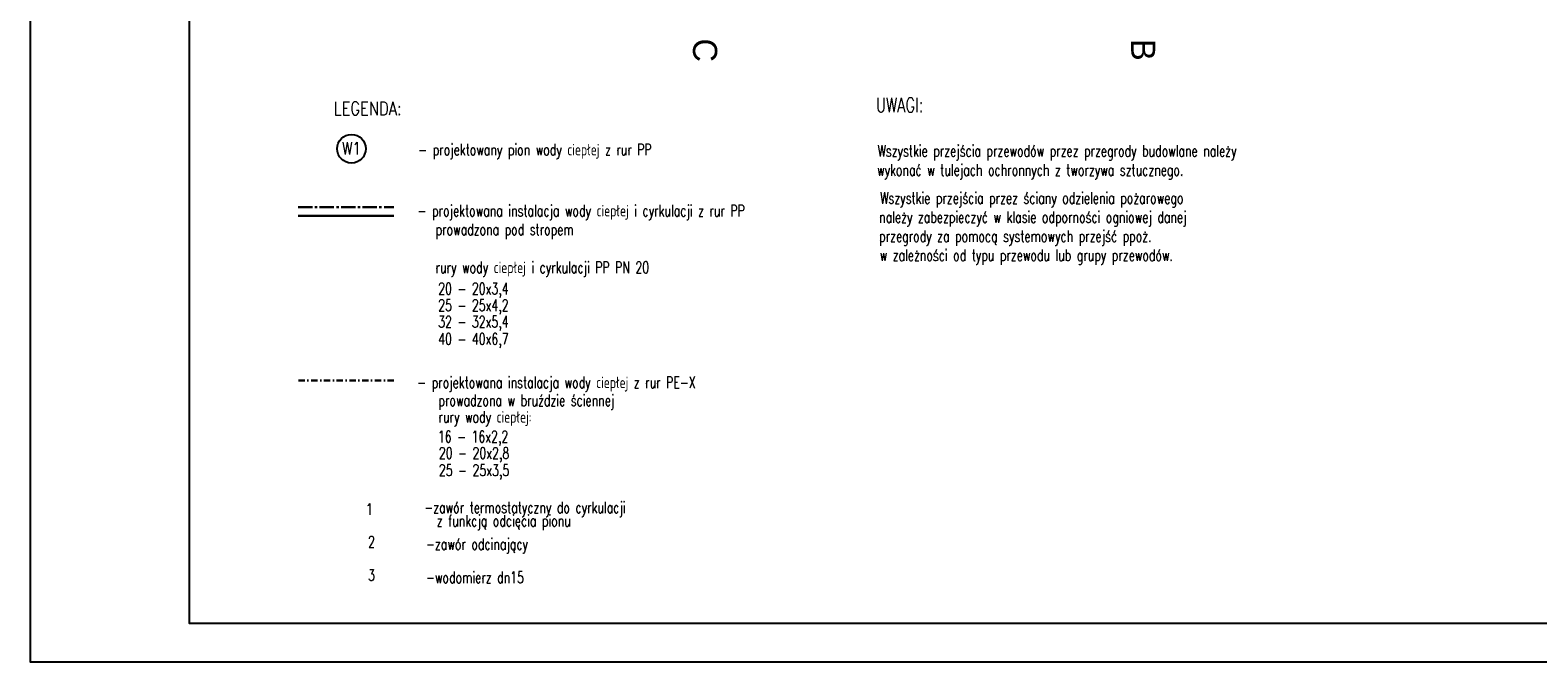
# Model space of a CAD drawing. Extents: x -515158 to -464725, y 20769 to 114053.
# Tile 1 of 69: x -512477 to -488771, y 20769 to 30701. Entities that reach past the tile are written whole.
import ezdxf

# ---------------------------------------------------------------- set-up
doc = ezdxf.new("R2010")
doc.units = 0
doc.header["$MEASUREMENT"] = 0
doc.set_wipeout_variables(frame=1)
doc.linetypes.add('CENTER2', pattern=[1.125, 0.75, -0.125, 0.125, -0.125])
doc.linetypes.add('DASHDOT', pattern=[1, 0.5, -0.25, 0, -0.25])
for name, color, linetype in [('#kan_san-op', 34, 'Continuous'), ('#op-co', 3, 'Continuous'), ('#opisy', 7, 'Continuous'), ('_TABELA', 7, 'Continuous')]:
    doc.layers.add(name, color=color, linetype=linetype)
for name, color, linetype, lineweight in [('#podkład', 252, 'Continuous', 9), ('_MK_TEKST', 3, 'Continuous', 18), ('INWENT OPISY_Nr_Pióra__21', 252, 'Continuous', 9), ('IS_Ciepła_woda', 1, 'DASHDOT', 30), ('IS_Cyrkulacja', 223, 'CYRKULACJ1', 30)]:
    doc.layers.add(name, color=color, linetype=linetype, lineweight=lineweight)
doc.styles.add('GENERATED_STYLE_7', font='txt')
doc.styles.add('GLOWNE', font='romans.shx', dxfattribs={"width": 0.8})
doc.styles.add('ROMANS', font='romans', dxfattribs={"width": 0.8})
doc.styles.get("Standard").update_dxf_attribs({"font": 'txt', "bigfont": 'BIGFONT.SHX'})
doc.linetypes.add('CYRKULACJ1', pattern='A,2.5,-1.5,["~",Standard,S=1,R=0,X=-0.5,Y=-0.4],-1.5', length=5.5)

# ---------------------------------------------------------------- blocks, each defined once
blk = doc.blocks.new('parter')
at = {"layer": 'INWENT OPISY_Nr_Pióra__21', "color": 252, "linetype": 'Continuous', "style": 'GENERATED_STYLE_7'}
for s, p in [('C', (-502055, 30569)), ('B', (-495166, 30560))]:
    blk.add_text(s, height=380, rotation=270, dxfattribs=at).set_placement(p)

msp = doc.modelspace()

# ---------------------------------------------------------------- linework, layer by layer
at = {"layer": '#kan_san-op', "color": 7}
msp.add_circle((-507425, 28837), 225, dxfattribs=at)
at = {"layer": 'IS_Ciepła_woda', "linetype": 'CENTER2', "ltscale": 300}
msp.add_line((-508263, 27920), (-506757, 27920), dxfattribs=at)
at = {"layer": 'IS_Ciepła_woda', "ltscale": 200}
msp.add_line((-506758, 25192), (-508263, 25192), dxfattribs=at)
at = {"layer": 'IS_Cyrkulacja', "ltscale": 50}
msp.add_line((-508263, 27782), (-506757, 27782), dxfattribs=at)

# ---------------------------------------------------------------- block references
at = {"layer": '#podkład'}
msp.add_blockref('parter', (0, 0), dxfattribs=at)

# ---------------------------------------------------------------- texts
at = {"layer": '#kan_san-op', "color": 7, "insert": (-507573, 28842), "char_height": 196.4, "attachment_point": 4, "style": 'GLOWNE'}
msp.add_mtext('{\\W0.8;W1}', dxfattribs=at)
at = {"layer": '#op-co', "color": 21, "style": 'ROMANS', "width": 0.8}
msp.add_text('LEGENDA:', height=211.8, dxfattribs=at).set_placement((-507704, 29364))
at = {"layer": '#opisy', "color": 7, "style": 'ROMANS', "width": 0.7}
for s, p in [('- projektowany pion wody ciepłej z rur PP', (-506375, 28733)), ('Wszystkie przejścia przewodów przez przegrody budowlane należy', (-499152, 28713)), ('wykonać w tulejach ochronnych z tworzywa sztucznego.', (-499161, 28413)), ('- projektowana instalacja wody ciepłej i cyrkulacji z rur PP', (-506385, 27773)), ('Wszystkie przejścia przez ściany odzielenia pożarowego', (-499111, 27972)), ('należy zabezpieczyć w klasie odporności ogniowej danej', (-499128, 27672)), ('prowadzona pod stropem', (-506102, 27477)), ('przegrody za pomocą systemowych przejść ppoż. ', (-499128, 27372)), ('w zależności od typu przewodu lub grupy przewodów.', (-499120, 27072)), ('rury wody ciepłej i cyrkulacji PP PN 20', (-506102, 26881)), ('20 - 20x3,4', (-506061, 26547)), ('25 - 25x4,2', (-506061, 26285)), ('32 - 32x5,4', (-506061, 26027)), ('40 - 40x6,7', (-506061, 25757)), ('- projektowana instalacja wody ciepłej z rur PE-X', (-506391, 25073)), ('prowadzona w bruździe ściennej  ', (-506057, 24791)), ('rury wody ciepłej:', (-506056, 24530)), ('16 - 16x2,2', (-506066, 24220)), ('20 - 20x2,8', (-506051, 23961)), ('25 - 25x3,5', (-506051, 23691)), ('-zawór termostatyczny do cyrkulacji ', (-506280, 23106)), ('z funkcją odcięcia pionu', (-506083, 22897)), ('2', (-507164, 22566)), ('-zawór odcinający', (-506253, 22530)), ('3', (-507164, 22042)), ('-wodomierz dn15', (-506253, 22007))]:
    msp.add_text(s, height=180, dxfattribs=at).set_placement(p)
at = {"layer": '#opisy', "color": 7, "insert": (-507079, 23079), "char_height": 180, "attachment_point": 9, "style": 'ROMANS'}
msp.add_mtext('1', dxfattribs=at)
at = {"layer": '_MK_TEKST', "color": 21, "lineweight": 25, "ltscale": 200, "style": 'ROMANS', "width": 0.75}
msp.add_text('UWAGI:', height=226.1, dxfattribs=at).set_placement((-499180, 29411))

# ---------------------------------------------------------------- next in the draw order: wipeouts: each hides what was drawn before it
msp.add_wipeout([(-512477, 50469), (-509977, 49859), (-509977, 21379), (-512477, 20769)])

# ---------------------------------------------------------------- next in the draw order: linework, layer by layer
at = {"layer": '_TABELA', "color": 7}
msp.add_lwpolyline([(-512477, 50469), (-470477, 50469), (-512477, 50469), (-512477, 20769), (-470477, 20769), (-470477, 50469)], dxfattribs=at)
msp.add_lwpolyline([(-471077, 49859), (-509977, 49859), (-509977, 21379), (-471077, 21379)], close=True, dxfattribs=at)

doc.saveas('drawing.dxf')
